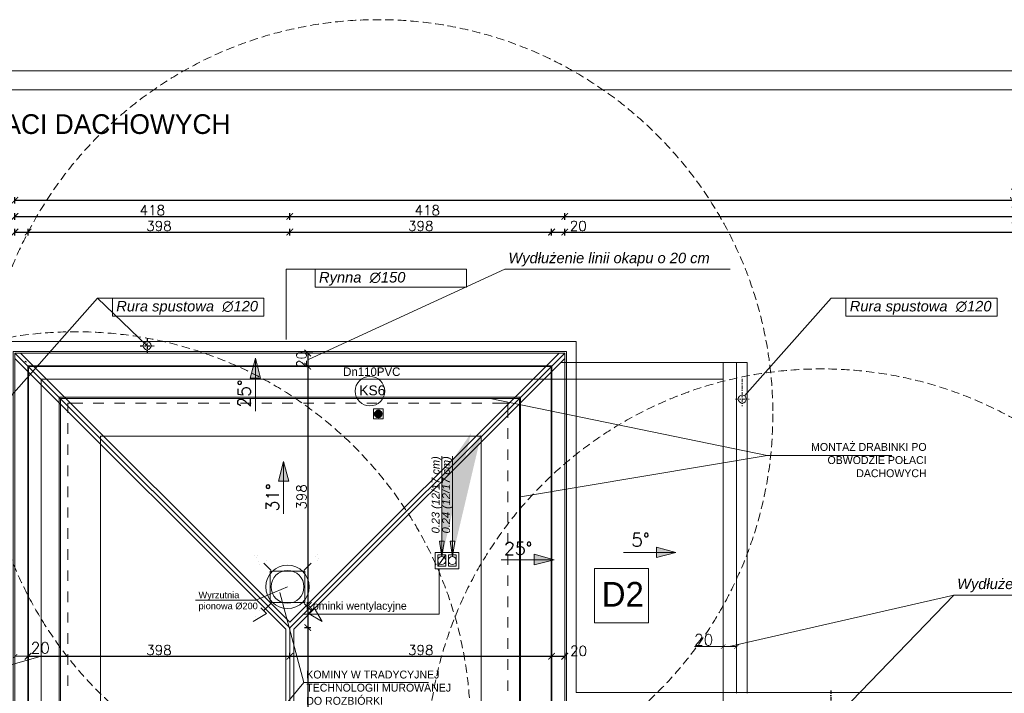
# Model space of a CAD drawing. Header units: millimetres. Extents: x -740 to 33545, y 5178 to 22494.
# Tile 70 of 250: x 13343 to 14840, y 7201 to 8226. Entities that reach past the tile are written whole.
import ezdxf
from ezdxf.lldxf.tags import DXFTag

# ---------------------------------------------------------------- set-up
doc = ezdxf.new("R2010")
doc.units = ezdxf.units.MM
doc.header["$MEASUREMENT"] = 0
for name, pattern in [('AUSGEZOGEN', [0]), ('DASH2', [19.05, 12.7, -6.35]), ('STRICHPUNKTX2', [2, 1, -0.5, 0, -0.5])]:
    doc.linetypes.add(name, pattern=pattern)
doc.layers.get('Defpoints').update_dxf_attribs({"color": 252})
doc.layers.add('_B___I__', color=252, linetype='AUSGEZOGEN')
for name, color, linetype, lineweight in [('_IS_EKO_KS_Opis_piony', 7, 'Continuous', 15), ('_IS_EKO_KS_prow_w_bruzdach', 16, 'Continuous', 35), ('_IS_EKO_opis', 7, 'Continuous', 18), ('_IS_EKO_Wentylacja_wyrzut', 252, 'Continuous', 20), ('A_l.przerywana', 252, 'ICAD_ISO03W100', 9), ('A_l.widokowa', 252, 'Continuous', 18), ('A_wymiarowanie', 252, 'Continuous', 9), ('k_wyburzenia widoczne', 252, 'PNEUMATIC2', 18), ('l. przerywana', 252, 'ICAD_ISO03W100', 9), ('l.przerywana', 252, 'ICAD_ISO03W100', 5), ('l.widokowa', 252, 'Continuous', 15), ('l.wypeĹ‚nien', 252, 'Continuous', 5), ('linia opisowa', 252, 'Continuous', 9), ('Nowe_820-G Rysunki Obrazki_Nr_piĂłra__23', 252, 'Continuous', 15), ('wymiarowanie', 252, 'Continuous', 9)]:
    doc.layers.add(name, color=color, linetype=linetype, lineweight=lineweight)
doc.styles.add('Arial', font='arial.ttf')
doc.styles.add('Arial$001H0', font='SIMPLEX')
doc.styles.add('styl1', font='arial.ttf', dxfattribs={"height": 15})
doc.styles.add('styl2', font='simplex.shx')
doc.styles.add('TEKST WYMIAROWY', font='romans.shx', dxfattribs={"width": 0.6})
tags = doc.linetypes.add('ICAD_ISO03W100', pattern=[30, 12, -18]).pattern_tags.tags
tags[6:7] = [DXFTag(74, 4), DXFTag(75, 0), DXFTag(340, '0'), DXFTag(46, 1.0), DXFTag(50, 0.0), DXFTag(44, 0.0), DXFTag(45, 0.0)]
tags[4:5] = [DXFTag(74, 4), DXFTag(75, 0), DXFTag(340, '0'), DXFTag(46, 1.0), DXFTag(50, 0.0), DXFTag(44, 0.0), DXFTag(45, 0.0)]
doc.linetypes.add('PNEUMATIC2', pattern='A,0.5,-0.25,["//",Standard,S=0.2,R=0,X=-0.1,Y=-0.1],-0.25', length=1)
doc.dimstyles.new('Kopia I_1.100', dxfattribs={"dimtxt": 15, "dimasz": 10, "dimexe": 5, "dimexo": 1, "dimgap": 1.5, "dimtad": 1, "dimdec": 1, "dimrnd": 0.5, "dimtxsty": 'styl2', "dimblk": 'ARCHTICK', "dimcen": 5, "dimadec": 0, "dimazin": 0, "dimtfac": 1, "dimtdec": 1, "dimtmove": 0, "dimatfit": 3, "dimldrblk": 'ARCHTICK', "dimfxl": 0, "dimarcsym": 0})
doc.dimstyles.new('Skala 1-100', dxfattribs={"dimtxt": 17, "dimasz": 7, "dimexe": 1, "dimexo": 1, "dimgap": 1.5, "dimtad": 1, "dimdec": 1, "dimrnd": 0.5, "dimtxsty": 'styl2', "dimblk": 'ARCHTICK', "dimcen": 7, "dimadec": 0, "dimazin": 0, "dimtfac": 1, "dimtdec": 1, "dimtmove": 1, "dimatfit": 3, "dimldrblk": 'ARCHTICK', "dimfxl": 0, "dimlwd": -1, "dimlwe": -1, "dimarcsym": 0})

# ---------------------------------------------------------------- blocks, each defined once
blk = doc.blocks.new('_ArchTick')
at = {"color": 0, "linetype": 'ByBlock', "const_width": 0.15}
blk.add_lwpolyline([(-0.5, -0.5), (0.5, 0.5)], dxfattribs=at)
blk = doc.blocks.new('*D1314')
at = {"layer": 'Defpoints', "color": 0}
for p in [(13336, 7257.4), (13336, 7210.8), (13356, 7210.8)]:
    blk.add_point(p, dxfattribs=at)
at = {"layer": 'wymiarowanie', "color": 0}
for p, q in [((13336, 7252.4), (13336, 7258.4)), ((13356, 7257.4), (13336, 7257.4)), ((13356, 7252.4), (13356, 7258.4))]:
    blk.add_line(p, q, dxfattribs=at)
at = {"layer": 'wymiarowanie', "color": 0, "xscale": 7, "yscale": 7, "zscale": 7, "rotation": 180}
blk.add_blockref('_ArchTick', (13336, 7257.4), dxfattribs=at)
at = {"layer": 'wymiarowanie', "color": 0, "xscale": 7, "yscale": 7, "zscale": 7}
blk.add_blockref('_ArchTick', (13356, 7257.4), dxfattribs=at)
at = {"layer": 'wymiarowanie', "color": 0, "insert": (13374.5, 7270.1), "char_height": 17, "attachment_point": 5, "style": 'styl2'}
blk.add_mtext('20', dxfattribs=at)
blk = doc.blocks.new('*D1317')
at = {"layer": 'Defpoints', "color": 0}
for p in [(14413, 7272), (14413, 7231.5), (14433.3, 7231.1)]:
    blk.add_point(p, dxfattribs=at)
at = {"layer": 'wymiarowanie', "color": 0}
for p, q in [((14413, 7272), (14369.4, 7272)), ((14413, 7257), (14413, 7273)), ((14433.3, 7272), (14413, 7272)), ((14433.3, 7257), (14433.3, 7273))]:
    blk.add_line(p, q, dxfattribs=at)
at = {"layer": 'wymiarowanie', "color": 0, "xscale": 7, "yscale": 7, "zscale": 7, "rotation": 180}
blk.add_blockref('_ArchTick', (14413, 7272), dxfattribs=at)
at = {"layer": 'wymiarowanie', "color": 0, "xscale": 7, "yscale": 7, "zscale": 7}
blk.add_blockref('_ArchTick', (14433.3, 7272), dxfattribs=at)
at = {"layer": 'wymiarowanie', "color": 0, "insert": (14383.3, 7282.4), "char_height": 17, "attachment_point": 5, "style": 'styl2'}
blk.add_mtext('20', dxfattribs=at)
blk = doc.blocks.new('*D1780')
at = {"layer": 'Defpoints', "color": 0}
for p in [(13790, 7718.9), (13781.2, 7698.9), (13790, 7698.9)]:
    blk.add_point(p, dxfattribs=at)
at = {"layer": 'wymiarowanie', "color": 0, "lineweight": -2}
for p, q in [((13789, 7718.9), (13776.2, 7718.9)), ((13781.2, 7718.9), (13781.2, 7698.9)), ((13789, 7698.9), (13776.2, 7698.9))]:
    blk.add_line(p, q, dxfattribs=at)
at = {"layer": 'wymiarowanie', "color": 0, "lineweight": -2, "xscale": 10, "yscale": 10, "zscale": 10}
for p, rotation in [((13781.2, 7718.9), 90), ((13781.2, 7698.9), 270)]:
    blk.add_blockref('_ArchTick', p, dxfattribs=dict(at, rotation=rotation))
at = {"layer": 'wymiarowanie', "color": 0, "insert": (13771.8, 7708.9), "char_height": 15, "attachment_point": 5, "rotation": 90, "style": 'styl2'}
blk.add_mtext('20', dxfattribs=at)
blk = doc.blocks.new('*D1786')
at = {"layer": 'Defpoints', "color": 0}
for p in [(13761.6, 7698.9), (13754.1, 7300.9), (13781.2, 7300.9)]:
    blk.add_point(p, dxfattribs=at)
at = {"layer": 'wymiarowanie', "color": 0, "lineweight": -2}
for p, q in [((13776.2, 7698.9), (13786.2, 7698.9)), ((13781.2, 7698.9), (13781.2, 7300.9)), ((13776.2, 7300.9), (13786.2, 7300.9))]:
    blk.add_line(p, q, dxfattribs=at)
at = {"layer": 'wymiarowanie', "color": 0, "lineweight": -2, "xscale": 10, "yscale": 10, "zscale": 10}
for p, rotation in [((13781.2, 7698.9), 90), ((13781.2, 7300.9), 270)]:
    blk.add_blockref('_ArchTick', p, dxfattribs=dict(at, rotation=rotation))
at = {"layer": 'wymiarowanie', "color": 0, "insert": (13771.8, 7499.9), "char_height": 15, "attachment_point": 5, "rotation": 90, "style": 'styl2'}
blk.add_mtext('398', dxfattribs=at)
blk = doc.blocks.new('*D1787')
at = {"layer": 'Defpoints', "color": 0}
for p in [(13754.1, 7300.9), (13755.5, 6763.9), (13781.2, 6763.9)]:
    blk.add_point(p, dxfattribs=at)
at = {"layer": 'wymiarowanie', "color": 0, "lineweight": -2}
for p, q in [((13776.2, 7300.9), (13786.2, 7300.9)), ((13781.2, 7300.9), (13781.2, 6763.9)), ((13776.2, 6763.9), (13786.2, 6763.9))]:
    blk.add_line(p, q, dxfattribs=at)
at = {"layer": 'wymiarowanie', "color": 0, "lineweight": -2, "xscale": 10, "yscale": 10, "zscale": 10}
for p, rotation in [((13781.2, 7300.9), 90), ((13781.2, 6763.9), 270)]:
    blk.add_blockref('_ArchTick', p, dxfattribs=dict(at, rotation=rotation))
at = {"layer": 'wymiarowanie', "color": 0, "insert": (13771.8, 7032.4), "char_height": 15, "attachment_point": 5, "rotation": 90, "style": 'styl2'}
blk.add_mtext('537', dxfattribs=at)
blk = doc.blocks.new('*D1797')
at = {"layer": 'Defpoints', "color": 0}
for p in [(13356, 7252.4), (13754.1, 7257.4), (13754.1, 7252.4)]:
    blk.add_point(p, dxfattribs=at)
at = {"layer": 'wymiarowanie', "color": 0, "lineweight": -2}
for p, q in [((13356, 7253.4), (13356, 7262.4)), ((13754.1, 7253.4), (13754.1, 7262.4)), ((13356, 7257.4), (13754.1, 7257.4))]:
    blk.add_line(p, q, dxfattribs=at)
at = {"layer": 'wymiarowanie', "color": 0, "lineweight": -2, "xscale": 10, "yscale": 10, "zscale": 10, "rotation": 180}
blk.add_blockref('_ArchTick', (13356, 7257.4), dxfattribs=at)
at = {"layer": 'wymiarowanie', "color": 0, "lineweight": -2, "xscale": 10, "yscale": 10, "zscale": 10}
blk.add_blockref('_ArchTick', (13754.1, 7257.4), dxfattribs=at)
at = {"layer": 'wymiarowanie', "color": 0, "insert": (13555, 7266.8), "char_height": 15, "attachment_point": 5, "style": 'styl2'}
blk.add_mtext('398', dxfattribs=at)
blk = doc.blocks.new('*D1798')
at = {"layer": 'Defpoints', "color": 0}
for p in [(14152.1, 7312.8), (13754.1, 7252.4), (14152.1, 7257.4)]:
    blk.add_point(p, dxfattribs=at)
at = {"layer": 'wymiarowanie', "color": 0, "lineweight": -2}
for p, q in [((13754.1, 7253.4), (13754.1, 7262.4)), ((14152.1, 7262.4), (14152.1, 7252.4)), ((13754.1, 7257.4), (14152.1, 7257.4))]:
    blk.add_line(p, q, dxfattribs=at)
at = {"layer": 'wymiarowanie', "color": 0, "lineweight": -2, "xscale": 10, "yscale": 10, "zscale": 10, "rotation": 180}
blk.add_blockref('_ArchTick', (13754.1, 7257.4), dxfattribs=at)
at = {"layer": 'wymiarowanie', "color": 0, "lineweight": -2, "xscale": 10, "yscale": 10, "zscale": 10}
blk.add_blockref('_ArchTick', (14152.1, 7257.4), dxfattribs=at)
at = {"layer": 'wymiarowanie', "color": 0, "insert": (13953.1, 7266.8), "char_height": 15, "attachment_point": 5, "style": 'styl2'}
blk.add_mtext('398', dxfattribs=at)
blk = doc.blocks.new('*D1799')
at = {"layer": 'Defpoints', "color": 0}
for p in [(14152.1, 7312.8), (14172.1, 7314.1), (14172.1, 7257.4)]:
    blk.add_point(p, dxfattribs=at)
at = {"layer": 'wymiarowanie', "color": 0, "lineweight": -2}
for p, q in [((14152.1, 7262.4), (14152.1, 7252.4)), ((14172.1, 7262.4), (14172.1, 7252.4)), ((14152.1, 7257.4), (14172.1, 7257.4))]:
    blk.add_line(p, q, dxfattribs=at)
at = {"layer": 'wymiarowanie', "color": 0, "lineweight": -2, "xscale": 10, "yscale": 10, "zscale": 10, "rotation": 180}
blk.add_blockref('_ArchTick', (14152.1, 7257.4), dxfattribs=at)
at = {"layer": 'wymiarowanie', "color": 0, "lineweight": -2, "xscale": 10, "yscale": 10, "zscale": 10}
blk.add_blockref('_ArchTick', (14172.1, 7257.4), dxfattribs=at)
at = {"layer": 'wymiarowanie', "color": 0, "insert": (14193.1, 7265.5), "char_height": 15, "attachment_point": 5, "style": 'styl2'}
blk.add_mtext('20', dxfattribs=at)
blk = doc.blocks.new('*D1803')
at = {"layer": 'Defpoints', "color": 0}
for p in [(13356, 7903), (13336, 7625.7), (13356, 7625.7)]:
    blk.add_point(p, dxfattribs=at)
at = {"layer": 'wymiarowanie', "color": 0, "lineweight": -2}
for p, q in [((13336, 7898), (13336, 7908)), ((13356, 7898), (13356, 7908)), ((13336, 7903), (13356, 7903))]:
    blk.add_line(p, q, dxfattribs=at)
at = {"layer": 'wymiarowanie', "color": 0, "lineweight": -2, "xscale": 10, "yscale": 10, "zscale": 10, "rotation": 180}
blk.add_blockref('_ArchTick', (13336, 7903), dxfattribs=at)
at = {"layer": 'wymiarowanie', "color": 0, "lineweight": -2, "xscale": 10, "yscale": 10, "zscale": 10}
blk.add_blockref('_ArchTick', (13356, 7903), dxfattribs=at)
at = {"layer": 'wymiarowanie', "color": 0, "insert": (13317.3, 7912.3), "char_height": 15, "attachment_point": 5, "style": 'styl2'}
blk.add_mtext('20', dxfattribs=at)
blk = doc.blocks.new('*D1804')
at = {"layer": 'Defpoints', "color": 0}
for p in [(13754, 7903), (13356, 7625.7), (13754, 7300.9)]:
    blk.add_point(p, dxfattribs=at)
at = {"layer": 'wymiarowanie', "color": 0, "lineweight": -2}
for p, q in [((13356, 7898), (13356, 7908)), ((13754, 7898), (13754, 7908)), ((13356, 7903), (13754, 7903))]:
    blk.add_line(p, q, dxfattribs=at)
at = {"layer": 'wymiarowanie', "color": 0, "lineweight": -2, "xscale": 10, "yscale": 10, "zscale": 10, "rotation": 180}
blk.add_blockref('_ArchTick', (13356, 7903), dxfattribs=at)
at = {"layer": 'wymiarowanie', "color": 0, "lineweight": -2, "xscale": 10, "yscale": 10, "zscale": 10}
blk.add_blockref('_ArchTick', (13754, 7903), dxfattribs=at)
at = {"layer": 'wymiarowanie', "color": 0, "insert": (13555, 7912.3), "char_height": 15, "attachment_point": 5, "style": 'styl2'}
blk.add_mtext('398', dxfattribs=at)
blk = doc.blocks.new('*D1805')
at = {"layer": 'Defpoints', "color": 0}
for p in [(14172.1, 7903), (14152.1, 7698.9), (14172.1, 7694.9)]:
    blk.add_point(p, dxfattribs=at)
at = {"layer": 'wymiarowanie', "color": 0, "lineweight": -2}
for p, q in [((14152.1, 7898), (14152.1, 7908)), ((14172.1, 7898), (14172.1, 7908)), ((14152.1, 7903), (14172.1, 7903))]:
    blk.add_line(p, q, dxfattribs=at)
at = {"layer": 'wymiarowanie', "color": 0, "lineweight": -2, "xscale": 10, "yscale": 10, "zscale": 10, "rotation": 180}
blk.add_blockref('_ArchTick', (14152.1, 7903), dxfattribs=at)
at = {"layer": 'wymiarowanie', "color": 0, "lineweight": -2, "xscale": 10, "yscale": 10, "zscale": 10}
blk.add_blockref('_ArchTick', (14172.1, 7903), dxfattribs=at)
at = {"layer": 'wymiarowanie', "color": 0, "insert": (14192.6, 7912.3), "char_height": 15, "attachment_point": 5, "style": 'styl2'}
blk.add_mtext('20', dxfattribs=at)
blk = doc.blocks.new('*D1806')
at = {"layer": 'Defpoints', "color": 0}
for p in [(15575.1, 7903), (15575.1, 7702.6), (14172.1, 7694.9)]:
    blk.add_point(p, dxfattribs=at)
at = {"layer": 'wymiarowanie', "color": 0, "lineweight": -2}
for p, q in [((14172.1, 7898), (14172.1, 7908)), ((15575.1, 7898), (15575.1, 7908)), ((14172.1, 7903), (15575.1, 7903))]:
    blk.add_line(p, q, dxfattribs=at)
at = {"layer": 'wymiarowanie', "color": 0, "lineweight": -2, "xscale": 10, "yscale": 10, "zscale": 10, "rotation": 180}
blk.add_blockref('_ArchTick', (14172.1, 7903), dxfattribs=at)
at = {"layer": 'wymiarowanie', "color": 0, "lineweight": -2, "xscale": 10, "yscale": 10, "zscale": 10}
blk.add_blockref('_ArchTick', (15575.1, 7903), dxfattribs=at)
at = {"layer": 'wymiarowanie', "color": 0, "insert": (14873.6, 7912.3), "char_height": 15, "attachment_point": 5, "style": 'styl2'}
blk.add_mtext('1403', dxfattribs=at)
blk = doc.blocks.new('*D1810')
at = {"layer": 'Defpoints', "color": 0}
for p in [(14152.1, 7903), (13754.1, 7300.9), (14152.1, 7302.3)]:
    blk.add_point(p, dxfattribs=at)
at = {"layer": 'wymiarowanie', "color": 0, "lineweight": -2}
for p, q in [((13754.1, 7898), (13754.1, 7908)), ((14152.1, 7898), (14152.1, 7908)), ((13754.1, 7903), (14152.1, 7903))]:
    blk.add_line(p, q, dxfattribs=at)
at = {"layer": 'wymiarowanie', "color": 0, "lineweight": -2, "xscale": 10, "yscale": 10, "zscale": 10, "rotation": 180}
blk.add_blockref('_ArchTick', (13754.1, 7903), dxfattribs=at)
at = {"layer": 'wymiarowanie', "color": 0, "lineweight": -2, "xscale": 10, "yscale": 10, "zscale": 10}
blk.add_blockref('_ArchTick', (14152.1, 7903), dxfattribs=at)
at = {"layer": 'wymiarowanie', "color": 0, "insert": (13953.1, 7912.3), "char_height": 15, "attachment_point": 5, "style": 'styl2'}
blk.add_mtext('398', dxfattribs=at)
blk = doc.blocks.new('*D1813')
at = {"layer": 'Defpoints', "color": 0}
for p in [(13754, 7926.8), (13336, 7898), (13754, 7898)]:
    blk.add_point(p, dxfattribs=at)
at = {"layer": 'wymiarowanie', "color": 0, "lineweight": -2}
for p, q in [((13336, 7921.8), (13336, 7931.8)), ((13336, 7926.8), (13754, 7926.8)), ((13754, 7921.8), (13754, 7931.8))]:
    blk.add_line(p, q, dxfattribs=at)
at = {"layer": 'wymiarowanie', "color": 0, "lineweight": -2, "xscale": 10, "yscale": 10, "zscale": 10, "rotation": 180}
blk.add_blockref('_ArchTick', (13336, 7926.8), dxfattribs=at)
at = {"layer": 'wymiarowanie', "color": 0, "lineweight": -2, "xscale": 10, "yscale": 10, "zscale": 10}
blk.add_blockref('_ArchTick', (13754, 7926.8), dxfattribs=at)
at = {"layer": 'wymiarowanie', "color": 0, "insert": (13545, 7936.2), "char_height": 15, "attachment_point": 5, "style": 'styl2'}
blk.add_mtext('418', dxfattribs=at)
blk = doc.blocks.new('*D1814')
at = {"layer": 'Defpoints', "color": 0}
for p in [(14172.1, 7926.8), (13754, 7898), (14172.1, 7898)]:
    blk.add_point(p, dxfattribs=at)
at = {"layer": 'wymiarowanie', "color": 0, "lineweight": -2}
for p, q in [((13754, 7921.8), (13754, 7931.8)), ((13754, 7926.8), (14172.1, 7926.8)), ((14172.1, 7921.8), (14172.1, 7931.8))]:
    blk.add_line(p, q, dxfattribs=at)
at = {"layer": 'wymiarowanie', "color": 0, "lineweight": -2, "xscale": 10, "yscale": 10, "zscale": 10, "rotation": 180}
blk.add_blockref('_ArchTick', (13754, 7926.8), dxfattribs=at)
at = {"layer": 'wymiarowanie', "color": 0, "lineweight": -2, "xscale": 10, "yscale": 10, "zscale": 10}
blk.add_blockref('_ArchTick', (14172.1, 7926.8), dxfattribs=at)
at = {"layer": 'wymiarowanie', "color": 0, "insert": (13963.1, 7936.2), "char_height": 15, "attachment_point": 5, "style": 'styl2'}
blk.add_mtext('418', dxfattribs=at)
blk = doc.blocks.new('*D1815')
at = {"layer": 'Defpoints', "color": 0}
for p in [(15575.1, 7926.8), (14172.1, 7898), (15575.1, 7898)]:
    blk.add_point(p, dxfattribs=at)
at = {"layer": 'wymiarowanie', "color": 0, "lineweight": -2}
for p, q in [((14172.1, 7921.8), (14172.1, 7931.8)), ((14172.1, 7926.8), (15575.1, 7926.8)), ((15575.1, 7921.8), (15575.1, 7931.8))]:
    blk.add_line(p, q, dxfattribs=at)
at = {"layer": 'wymiarowanie', "color": 0, "lineweight": -2, "xscale": 10, "yscale": 10, "zscale": 10, "rotation": 180}
blk.add_blockref('_ArchTick', (14172.1, 7926.8), dxfattribs=at)
at = {"layer": 'wymiarowanie', "color": 0, "lineweight": -2, "xscale": 10, "yscale": 10, "zscale": 10}
blk.add_blockref('_ArchTick', (15575.1, 7926.8), dxfattribs=at)
at = {"layer": 'wymiarowanie', "color": 0, "insert": (14873.6, 7936.2), "char_height": 15, "attachment_point": 5, "style": 'styl2'}
blk.add_mtext('1403', dxfattribs=at)
blk = doc.blocks.new('*D1818')
at = {"layer": 'Defpoints', "color": 0}
for p in [(16411.2, 7951.3), (13336, 7903), (16411.2, 7903)]:
    blk.add_point(p, dxfattribs=at)
at = {"layer": 'wymiarowanie', "color": 0, "lineweight": -2}
for p, q in [((13336, 7946.3), (13336, 7956.3)), ((13336, 7951.3), (16411.2, 7951.3)), ((16411.2, 7946.3), (16411.2, 7956.3))]:
    blk.add_line(p, q, dxfattribs=at)
at = {"layer": 'wymiarowanie', "color": 0, "lineweight": -2, "xscale": 10, "yscale": 10, "zscale": 10, "rotation": 180}
blk.add_blockref('_ArchTick', (13336, 7951.3), dxfattribs=at)
at = {"layer": 'wymiarowanie', "color": 0, "lineweight": -2, "xscale": 10, "yscale": 10, "zscale": 10}
blk.add_blockref('_ArchTick', (16411.2, 7951.3), dxfattribs=at)
at = {"layer": 'wymiarowanie', "color": 0, "insert": (14873.6, 7960.6), "char_height": 15, "attachment_point": 5, "style": 'styl2'}
blk.add_mtext('3075', dxfattribs=at)

msp = doc.modelspace()

# ---------------------------------------------------------------- hatches: boundary and pattern name
at = {"layer": '_IS_EKO_KS_prow_w_bruzdach'}
msp.add_hatch(color=256, dxfattribs=at).paths.add_polyline_path([(13894.02, 7626.24, 1), (13883.02, 7626.24, 1)])
at = {"layer": 'l.widokowa'}
for points in [[(13701.9, 7710.91), (13693.45, 7680.48), (13709.51, 7680.48)], [(13744.17, 7553.69), (13736.56, 7524.11), (13752.62, 7524.11)], [(14155.82, 7404.07), (14125.39, 7412.53), (14125.39, 7396.47)], [(14340.94, 7415.07), (14311.35, 7423.52), (14311.35, 7407.46)]]:
    msp.add_hatch(color=256, dxfattribs=at).paths.add_polyline_path(points)
at = {"layer": 'linia opisowa'}
h = msp.add_hatch(color=256, dxfattribs=at)
h.paths.add_polyline_path([(13985.26, 7408.58), (13981.61, 7432.38), (13985.26, 7432.38), (13988.91, 7432.38)], flags=17)
edge = h.paths.add_edge_path()
edge.add_line((13985.26, 7408.58), (13985.26, 7532.5))
edge.add_line((13985.26, 7532.5), (14029.58, 7597.06))
h = msp.add_hatch(color=256, dxfattribs=at)
h.paths.add_polyline_path([(14001.26, 7408.58), (13997.61, 7432.38), (14001.26, 7432.38), (14004.91, 7432.38)], flags=17)
edge = h.paths.add_edge_path()
edge.add_line((14001.26, 7408.58), (14001.26, 7532.5))
edge.add_line((14001.26, 7532.5), (14045.58, 7597.06))

# ---------------------------------------------------------------- linework, layer by layer
at = {"layer": '_B___I__', "linetype": 'STRICHPUNKTX2', "ltscale": 5}
for p, q in [((13526.52, 7729.92), (13547.52, 7729.92)), ((13537.02, 7740.42), (13537.02, 7719.42)), ((14576.55, 7205.15), (14576.55, 7184.15))]:
    msp.add_line(p, q, dxfattribs=at)
at = {"layer": '_IS_EKO_KS_Opis_piony'}
msp.add_circle((13875.86, 7660.82), 22.5, dxfattribs=at)
at = {"layer": '_IS_EKO_KS_prow_w_bruzdach', "color": 251, "lineweight": 15}
msp.add_lwpolyline([(13881.02, 7618.74), (13896.02, 7618.74), (13896.02, 7633.74), (13881.02, 7633.74)], close=True, dxfattribs=at)
at = {"layer": '_IS_EKO_KS_prow_w_bruzdach', "linetype": 'DASH2', "lineweight": 5}
for centre in [(13888.52, 7626.24), (13428.52, 7151.24), (14562.56, 7094.7)]:
    msp.add_circle(centre, 600, dxfattribs=at)
at = {"layer": '_IS_EKO_KS_prow_w_bruzdach'}
msp.add_circle((13888.52, 7626.24), 5.5, dxfattribs=at)
at = {"layer": '_IS_EKO_Wentylacja_wyrzut', "ltscale": 10}
for p, q in [((13725.01, 7388.5), (13714.35, 7399.16)), ((13776.04, 7388.5), (13786.7, 7399.16)), ((13725.01, 7337.47), (13714.35, 7326.81)), ((13776.04, 7337.47), (13786.7, 7326.81)), ((13698.06, 7310.52), (13718.72, 7322.45)), ((13698.06, 7310.52), (13718.72, 7322.45)), ((13718.72, 7322.45), (13709.99, 7331.18)), ((13718.72, 7322.45), (13709.99, 7331.18)), ((13782.33, 7322.45), (13791.06, 7331.18)), ((13782.33, 7322.45), (13791.06, 7331.18)), ((13802.98, 7310.52), (13782.33, 7322.45)), ((13802.98, 7310.52), (13782.33, 7322.45)), ((13791.06, 7331.18), (13802.98, 7310.52))]:
    msp.add_line(p, q, dxfattribs=at)
at = {"layer": '_IS_EKO_Wentylacja_wyrzut', "ltscale": 10, "const_width": 0.0296}
for points in [[(13698.06, 7415.44), (13709.99, 7394.79), (13718.72, 7403.52)], [(13802.98, 7415.44), (13791.06, 7394.79), (13782.33, 7403.52)], [(13698.06, 7310.52), (13718.72, 7322.45), (13709.99, 7331.18)], [(13802.98, 7310.52), (13782.33, 7322.45), (13791.06, 7331.18)]]:
    msp.add_lwpolyline(points, close=True, dxfattribs=at)
at = {"layer": '_IS_EKO_Wentylacja_wyrzut', "ltscale": 10}
for radius in [33, 25]:
    msp.add_circle((13750.52, 7362.98), radius, dxfattribs=at)
at = {"layer": 'A_l.przerywana', "lineweight": 9}
for p, q in [((13754.06, 7300.88), (13336.02, 7718.92)), ((13754.06, 7300.88), (14172.1, 7718.92)), ((13754.06, 6763.86), (13754.06, 7300.88))]:
    msp.add_line(p, q, dxfattribs=at)
at = {"layer": 'A_l.przerywana', "ltscale": 0.3}
msp.add_line((13979.05, 7394.54), (13991.05, 7411.54), dxfattribs=at)
msp.add_line((13979.05, 7394.54), (13991.05, 7411.54), dxfattribs=at)
at = {"layer": 'A_l.przerywana', "lineweight": 35}
msp.add_lwpolyline([(13356.02, 7698.92), (13356.02, 6029.8), (16391.16, 6029.8), (16391.16, 7704.71), (15595.09, 7704.71), (15595.09, 7164.54), (14152.1, 7164.54), (14152.1, 7698.92)], close=True, dxfattribs=at)
at = {"layer": 'A_l.przerywana', "ltscale": 0.3}
for points in [[(13975.05, 7390.54), (13975.05, 7415.54), (14011.05, 7415.54), (14011.05, 7390.54)], [(13979.05, 7394.54), (13979.05, 7411.54), (13991.05, 7411.54), (13991.05, 7394.54)], [(13979.05, 7394.54), (13979.05, 7411.54), (13991.05, 7411.54), (13991.05, 7394.54)], [(13995.05, 7394.54), (13995.05, 7411.54), (14007.05, 7411.54), (14007.05, 7394.54)], [(13995.05, 7394.54), (13995.05, 7411.54), (14007.05, 7411.54), (14007.05, 7394.54)]]:
    msp.add_lwpolyline(points, close=True, dxfattribs=at)
at = {"layer": 'A_l.przerywana'}
msp.add_lwpolyline([(13975.05, 7390.54), (13975.05, 7415.54), (14011.05, 7415.54), (14011.05, 7390.54)], close=True, dxfattribs=at)
at = {"layer": 'A_l.widokowa'}
for points in [[(13318.52, 7736.42), (13318.52, 5992.3), (16428.66, 5992.3), (16428.66, 7742.21), (15557.59, 7742.21), (15557.59, 7202.04), (14189.6, 7202.04), (14189.6, 7736.42)], [(13333.52, 7721.42), (13333.52, 6007.3), (16413.66, 6007.3), (16413.66, 7727.21), (15572.59, 7727.21), (15572.59, 7187.04), (14174.6, 7187.04), (14174.6, 7721.42)], [(13336.02, 7718.92), (13336.02, 6009.8), (16411.16, 6009.8), (16411.16, 7724.71), (15575.09, 7724.71), (15575.09, 7184.54), (14172.1, 7184.54), (14172.1, 7718.92)], [(13403.09, 7651.85), (13403.09, 6076.86), (16344.1, 6076.86), (16344.1, 7657.65), (15642.15, 7657.65), (15642.15, 7117.47), (14105.03, 7117.47), (14105.03, 7651.85)], [(13405.09, 7649.85), (13405.09, 6078.86), (16342.1, 6078.86), (16342.1, 7655.65), (15644.15, 7655.65), (15644.15, 7115.47), (14103.03, 7115.47), (14103.03, 7649.85)]]:
    msp.add_lwpolyline(points, close=True, dxfattribs=at)
at = {"layer": 'A_l.widokowa', "ltscale": 0.2}
for centre in [(13985.05, 7403.04), (14001.05, 7403.04)]:
    msp.add_circle(centre, 6, dxfattribs=at)
at = {"layer": 'A_wymiarowanie'}
for p, q in [((14669.34, 7562.86), (14479.86, 7562.86)), ((13964.86, 7217.22), (13775.38, 7217.22))]:
    msp.add_line(p, q, dxfattribs=at)
msp.add_lwpolyline([(14299.57, 7308.26), (14217.07, 7308.26), (14217.07, 7390.76), (14299.57, 7390.76), (14299.57, 7308.26)], dxfattribs=at)
at = {"layer": 'k_wyburzenia widoczne', "ltscale": 15}
msp.add_line((13777.02, 7386.74), (13777.02, 7339.23), dxfattribs=at)
msp.add_lwpolyline([(13724.02, 7339.23), (13777.02, 7339.23), (13777.02, 7386.74), (13724.02, 7386.74)], close=True, dxfattribs=at)
at = {"layer": 'l. przerywana', "ltscale": 0.2}
msp.add_circle((13537.02, 7729.92), 6, dxfattribs=at)
at = {"layer": 'l.przerywana'}
msp.add_lwpolyline([(14413.02, 7678.92), (13376.02, 7678.92), (13376.02, 6049.8), (16371.16, 6049.8), (16371.16, 7684.71), (15615.09, 7684.71), (15615.09, 7144.54), (14413.02, 7144.54), (14413.02, 7678.92), (13376.02, 7678.92)], dxfattribs=at)
at = {"layer": 'l.widokowa', "linetype": 'Continuous', "lineweight": 9}
for p, q in [((13754.06, 7309.36), (13344.51, 7718.92)), ((13754.06, 7309.36), (14163.61, 7718.92)), ((13748.06, 7298.39), (13336.02, 7710.43)), ((13351.11, 7706.69), (13353.65, 7705)), ((13701.9, 7630.61), (13701.9, 7710.91)), ((13760.06, 7298.39), (14172.1, 7710.43)), ((14449.69, 7704.71), (14165.96, 7704.71)), ((14413.02, 7201.26), (14413.02, 7704.71)), ((14413.02, 7704.71), (14413.02, 7201.26)), ((14433.26, 7201.26), (14433.26, 7704.71)), ((14449.33, 7201.26), (14449.33, 7704.71)), ((14449.33, 7704.71), (14449.33, 7201.26)), ((13416.2, 7642.45), (13439.02, 7642.45)), ((13416.2, 7628.08), (13416.2, 7642.45)), ((13455.08, 7642.45), (13471.14, 7642.45)), ((13487.2, 7642.45), (13503.26, 7642.45)), ((13519.32, 7642.45), (13535.38, 7642.45)), ((13551.44, 7642.45), (13566.66, 7642.45)), ((13582.72, 7642.45), (13598.78, 7642.45)), ((13614.84, 7642.45), (13630.9, 7642.45)), ((13646.96, 7642.45), (13663.02, 7642.45)), ((13679.08, 7642.45), (13695.14, 7642.45)), ((13711.2, 7642.45), (13726.41, 7642.45)), ((13742.48, 7642.45), (13758.54, 7642.45)), ((13774.6, 7642.45), (13790.66, 7642.45)), ((13806.72, 7642.45), (13822.78, 7642.45)), ((13838.84, 7642.45), (13854.9, 7642.45)), ((13870.96, 7642.45), (13886.17, 7642.45)), ((13902.23, 7642.45), (13918.29, 7642.45)), ((13934.35, 7642.45), (13950.42, 7642.45)), ((13966.48, 7642.45), (13982.54, 7642.45)), ((13998.6, 7642.45), (14014.66, 7642.45)), ((14030.72, 7642.45), (14045.93, 7642.45)), ((14061.99, 7642.45), (14085.66, 7642.45)), ((14085.66, 7642.45), (14085.66, 7620.47)), ((13416.2, 7595.96), (13416.2, 7612.02)), ((13466.07, 7592.57), (13466.07, 6145.45)), ((14034.94, 7592.57), (13466.07, 7592.57)), ((13466.07, 6145.45), (13466.07, 7592.57)), ((13466.07, 7592.57), (14044.91, 7592.57)), ((14044.91, 7592.57), (14044.91, 7053.28)), ((14085.66, 7604.41), (14085.66, 7588.35)), ((13416.2, 7563.83), (13416.2, 7579.9)), ((14085.66, 7572.29), (14085.66, 7556.23)), ((13416.2, 7531.71), (13416.2, 7547.77)), ((13744.17, 7474.23), (13744.17, 7553.69)), ((14085.66, 7540.17), (14085.66, 7524.11)), ((13416.2, 7499.59), (13416.2, 7515.65)), ((14085.66, 7508.05), (14085.66, 7491.99)), ((13416.2, 7468.32), (13416.2, 7483.53)), ((14085.66, 7476.77), (14085.66, 7460.71)), ((13416.2, 7436.2), (13416.2, 7452.26)), ((14085.66, 7444.65), (14085.66, 7428.59)), ((13416.2, 7404.07), (13416.2, 7420.14)), ((14085.66, 7412.53), (14085.66, 7396.47)), ((14261.48, 7415.07), (14340.94, 7415.07)), ((14075.52, 7404.07), (14155.82, 7404.07)), ((13416.2, 7371.95), (13416.2, 7388.01)), ((14085.66, 7380.41), (14085.66, 7364.35)), ((13416.2, 7339.83), (13416.2, 7355.89)), ((13466.07, 7344.9), (13466.07, 7334.76)), ((14085.66, 7348.29), (14085.66, 7332.23)), ((13416.2, 7308.56), (13416.2, 7323.77)), ((14085.66, 7317.01), (14085.66, 7300.95)), ((13416.2, 7276.44), (13416.2, 7292.5)), ((13748.06, 6762.8), (13748.06, 7298.39)), ((13760.06, 6776.92), (13760.06, 7298.39)), ((14085.66, 7284.89), (14085.66, 7268.83)), ((13416.2, 7244.32), (13416.2, 7260.38)), ((14085.66, 7252.77), (14085.66, 7236.71)), ((13416.2, 7212.2), (13416.2, 7228.26)), ((14085.66, 7220.65), (14085.66, 7204.59))]:
    msp.add_line(p, q, dxfattribs=at)
at = {"layer": 'l.widokowa', "linetype": 'STRICHPUNKTX2', "ltscale": 5}
for p, q in [((14442, 7679.73), (14442, 7638.25)), ((14431.5, 7648.75), (14452.5, 7648.75))]:
    msp.add_line(p, q, dxfattribs=at)
at = {"layer": 'l.widokowa', "linetype": 'Continuous', "lineweight": 9}
for points in [[(13701.9, 7710.91), (13693.45, 7680.48), (13709.51, 7680.48)], [(13744.17, 7553.69), (13736.56, 7524.11), (13752.62, 7524.11)], [(14155.82, 7404.07), (14125.39, 7412.53), (14125.39, 7396.47)], [(14340.94, 7415.07), (14311.35, 7423.52), (14311.35, 7407.46)]]:
    msp.add_lwpolyline(points, close=True, dxfattribs=at)
at = {"layer": 'l.widokowa', "ltscale": 0.2}
msp.add_circle((14442, 7648.75), 6, dxfattribs=at)
at = {"layer": 'l.wypeĹ‚nien'}
msp.add_line((13981.11, 7321.63), (13981.11, 7390.54), dxfattribs=at)
at = {"layer": 'linia opisowa'}
for points in [[(13985.26, 7410.08), (13985.26, 7562.13)], [(14001.26, 7410.08), (14001.26, 7562.13)], [(13985.26, 7408.58), (13981.61, 7432.38), (13985.26, 7432.38)], [(13985.26, 7408.58), (13988.91, 7432.38), (13985.26, 7432.38)], [(14001.26, 7408.58), (13997.61, 7432.38), (14001.26, 7432.38)], [(14001.26, 7408.58), (14004.91, 7432.38), (14001.26, 7432.38)]]:
    msp.add_lwpolyline(points, dxfattribs=at)
at = {"layer": 'Nowe_820-G Rysunki Obrazki_Nr_piĂłra__23', "linetype": 'Continuous', "lineweight": 15}
msp.add_lwpolyline([(13055.23, 8119.48), (17155.64, 8119.48)], dxfattribs=at)
at = {"layer": 'wymiarowanie'}
for p, q in [((13792.6, 7846.42), (13748.35, 7846.42)), ((13748.35, 7846.42), (13748.35, 7739.71)), ((13782.26, 7708.84), (14081.21, 7846.3)), ((14081.21, 7846.3), (14423.5, 7846.3)), ((13461.74, 7802.42), (13330.08, 7653.85)), ((13461.74, 7802.42), (13484.22, 7802.42)), ((13461.74, 7802.42), (13537.02, 7729.92)), ((14577.15, 7802.42), (14445.5, 7653.85)), ((14577.15, 7802.42), (14599.63, 7802.42)), ((14058.56, 7649.85), (14479.86, 7562.86)), ((14479.86, 7562.86), (14105.03, 7500.08)), ((13775.38, 7217.22), (13739.02, 7354.23)), ((14763.55, 7350.28), (14422.06, 7271.97)), ((14593.89, 7174.54), (14763.55, 7350.28)), ((14763.55, 7350.28), (15105.84, 7350.28)), ((13292.64, 7233.49), (13376.02, 7257.43)), ((13775.38, 7217.22), (13713.75, 7143.74))]:
    msp.add_line(p, q, dxfattribs=at)
at = {"layer": 'wymiarowanie', "ltscale": 10}
for p, q in [((13702.5, 7342.84), (13750.52, 7362.98)), ((13610.35, 7342.84), (13702.5, 7342.84)), ((13773.58, 7321.63), (13981.11, 7321.63))]:
    msp.add_line(p, q, dxfattribs=at)
at = {"layer": 'wymiarowanie'}
msp.add_lwpolyline([(13000.35, 8148.27), (13000.35, 5178.27), (17200.35, 5178.27), (17200.35, 8148.27), (13000.35, 8148.27)], dxfattribs=at)
for points in [[(13792.6, 7846.42), (14022.68, 7846.42), (14022.68, 7819.05), (13792.6, 7819.05)], [(13484.22, 7802.42), (13714.3, 7802.42), (13714.3, 7775.05), (13484.22, 7775.05)], [(14599.63, 7802.42), (14829.71, 7802.42), (14829.71, 7775.05), (14599.63, 7775.05)]]:
    msp.add_lwpolyline(points, close=True, dxfattribs=at)

# ---------------------------------------------------------------- texts
at = {"layer": '_IS_EKO_KS_Opis_piony', "insert": (13859.63, 7669.53), "char_height": 15, "width": 90.8909, "attachment_point": 1, "style": 'TEKST WYMIAROWY'}
msp.add_mtext('\\fArial|b0|i0|c0|p0;\\W1;KS6', dxfattribs=at)
at = {"layer": '_IS_EKO_opis', "linetype": 'ByBlock'}
msp.add_text('Dn110PVC', height=13, dxfattribs=at).set_placement((13835.1, 7683.96))
at = {"layer": 'A_wymiarowanie', "style": 'styl1'}
for s, insert, char_height, width, attachment_point in [('{\\fCentury Gothic|b0|i0|c238|p34;MONTAŻ DRABINKI PO }{\\fCentury Gothic|b0|i0|c238|p34;OBWODZIE POŁACI }{\\fCentury Gothic|b0|i0|c238|p34;DACHOWYCH}', (14722.34, 7581.96), 12, 223.2778, 3), ('{\\fCentury Gothic|b0|i0|c238|p34;D2}', (14228.3, 7370.45), 37.5, 116.2774, 1), ('{\\fCentury Gothic|b0|i0|c238|p34;KOMINY W TRADYCYJNEJ TECHNOLOGII MUROWANEJ DO ROZBIÓRKI}', (13779.03, 7235.55), 12, 223.2778, 1)]:
    msp.add_mtext(s, dxfattribs=dict(at, insert=insert, char_height=char_height, width=width, attachment_point=attachment_point))
at = {"layer": 'l.widokowa', "style": 'Arial$001H0'}
for s, p in [('25°', (13694.3, 7635.68)), ('31°', (13737.41, 7477.62))]:
    msp.add_text(s, height=19.247, rotation=90, dxfattribs=at).set_placement(p)
for s, height, p in [('5°', 20.456, (14273.32, 7424.36)), ('25°', 19.249, (14079.75, 7411.68))]:
    msp.add_text(s, height=height, dxfattribs=at).set_placement(p)
at = {"layer": 'linia opisowa', "char_height": 15.96, "attachment_point": 7}
for s, insert, width in [('{\\fArial|b0|i1|c238|p0;Wydłużenie linii okapu o 20 cm}', (14086.42, 7850.79), 406.4755), ('{\\fArial|b0|i1|c238|p0;Rynna  ∅150}', (13798.44, 7821.39), 278.7922), ('{\\fArial|b0|i1|c238|p0;Rura spustowa  ∅120}', (13490.06, 7777.39), 278.7922), ('{\\fArial|b0|i1|c238|p0;Rura spustowa  ∅120}', (14605.48, 7777.39), 278.7922), ('{\\fArial|b0|i1|c238|p0;Wydłużenie linii okapu o 20 cm}', (14768.76, 7354.77), 406.4755)]:
    msp.add_mtext(s, dxfattribs=dict(at, insert=insert, width=width))
at = {"layer": 'linia opisowa', "char_height": 12, "width": 168.8643, "attachment_point": 9, "rotation": 90}
for s, insert in [('{\\fArial|b0|i1|c238|p34;0.23 (12/17 cm)}', (13985.26, 7561.77)), ('{\\fArial|b0|i1|c238|p34;0.24 (12/17 cm)}', (14001.26, 7561.77))]:
    msp.add_mtext(s, dxfattribs=dict(at, insert=insert))
at = {"layer": 'wymiarowanie', "insert": (13120.06, 8082.31), "char_height": 30, "width": 1126.4897, "attachment_point": 1}
msp.add_mtext('{\\fCentury Gothic|b0|i0|c238|p0;RZUT POŁACI DACHOWYCH\\Pskala 1:100}', dxfattribs=at)
at = {"layer": 'wymiarowanie', "attachment_point": 1, "style": 'Arial'}
for s, insert, char_height, width in [('Wyrzutnia pionowa %%c200\\P', (13615.16, 7355.62), 10, 108.1234), ('{\\fCentury Gothic|b0|i0|c238|p34;Kominki wentylacyjne}', (13778.38, 7340.19), 12, 194.9338)]:
    msp.add_mtext(s, dxfattribs=dict(at, insert=insert, char_height=char_height, width=width))

# ---------------------------------------------------------------- dimensions: what is measured, and where the dimension line sits
at = {"layer": 'wymiarowanie'}
for base, p1, p2, picture, middle in [((16411.16, 7951.27), (13336.02, 7902.96), (16411.16, 7902.96), '*D1818', (14873.59, 7960.64)), ((13754.03, 7926.83), (13336.02, 7897.96), (13754.03, 7897.96), '*D1813', (13545.03, 7936.2)), ((14172.1, 7926.83), (13754.03, 7897.96), (14172.1, 7897.96), '*D1814', (13963.06, 7936.2)), ((15575.09, 7926.83), (14172.1, 7897.96), (15575.09, 7897.96), '*D1815', (14873.59, 7936.2)), ((13754.03, 7902.96), (13356.02, 7625.69), (13754.03, 7300.9), '*D1804', (13555.03, 7912.33)), ((14152.1, 7902.96), (13754.06, 7300.88), (14152.1, 7302.31), '*D1810', (13953.08, 7912.33)), ((15575.09, 7902.96), (14172.1, 7694.86), (15575.09, 7702.63), '*D1806', (14873.59, 7912.33)), ((14152.1, 7257.43), (13754.06, 7252.43), (14152.1, 7312.84), '*D1798', (13953.08, 7266.81)), ((13754.06, 7257.43), (13356.02, 7252.43), (13754.06, 7252.43), '*D1797', (13555.04, 7266.81))]:
    dim = msp.add_linear_dim(base=base, p1=p1, p2=p2, dimstyle='Kopia I_1.100', override={"dimtmove": 1, "dimfxl": 5}, dxfattribs=at)
    dim.commit()
    dim.dimension.update_dxf_attribs({"geometry": picture, "text_midpoint": middle})
for base, p1, p2, picture, middle in [((13356.02, 7902.96), (13336.02, 7625.69), (13356.02, 7625.69), '*D1803', (13317.34, 7902.96)), ((14172.0965, 7902.9571), (14152.0508, 7698.9172), (14172.0965, 7694.8628), '*D1805', (14192.6164, 7902.9571)), ((14172.1, 7257.43), (14152.1, 7312.84), (14172.1, 7314.11), '*D1799', (14193.1, 7256.17))]:
    dim = msp.add_linear_dim(base=base, p1=p1, p2=p2, dimstyle='Kopia I_1.100', override={"dimtmove": 1, "dimfxl": 5}, dxfattribs=at)
    dim.commit()
    dim.dimension.update_dxf_attribs({"geometry": picture, "text_midpoint": middle, "dimtype": 160})
dim = msp.add_linear_dim(base=(13781.22, 7698.92), p1=(13790.02, 7718.92), p2=(13790.02, 7698.92), angle=90, dimstyle='Kopia I_1.100', dxfattribs=at)
dim.commit()
dim.dimension.update_dxf_attribs({"geometry": '*D1780', "text_midpoint": (13781.22, 7708.92), "dimtype": 160})
for base, p1, p2, picture, middle in [((13781.2205, 7300.8691), (13761.6036, 7698.9172), (13754.0662, 7300.8691), '*D1786', (13771.8455, 7499.8932)), ((13781.22, 6763.86), (13754.07, 7300.87), (13755.49, 6763.86), '*D1787', (13771.85, 7032.37))]:
    dim = msp.add_linear_dim(base=base, p1=p1, p2=p2, angle=90, dimstyle='Kopia I_1.100', override={"dimtmove": 1, "dimfxl": 5}, dxfattribs=at)
    dim.commit()
    dim.dimension.update_dxf_attribs({"geometry": picture, "text_midpoint": middle})
dim = msp.add_linear_dim(base=(14413.02, 7271.97), p1=(14433.26, 7231.08), p2=(14413.02, 7231.47), dimstyle='Skala 1-100', dxfattribs=at)
dim.commit()
dim.dimension.update_dxf_attribs({"geometry": '*D1317', "text_midpoint": (14383.26, 7270.41), "dimtype": 160})
dim = msp.add_linear_dim(base=(13336.02, 7257.43), p1=(13356.02, 7210.81), p2=(13336.02, 7210.81), angle=180, dimstyle='Skala 1-100', override={"dimfxl": 5}, dxfattribs=at)
dim.commit()
dim.dimension.update_dxf_attribs({"geometry": '*D1314', "text_midpoint": (13374.54, 7259.64), "dimtype": 160})

doc.saveas('drawing.dxf')
